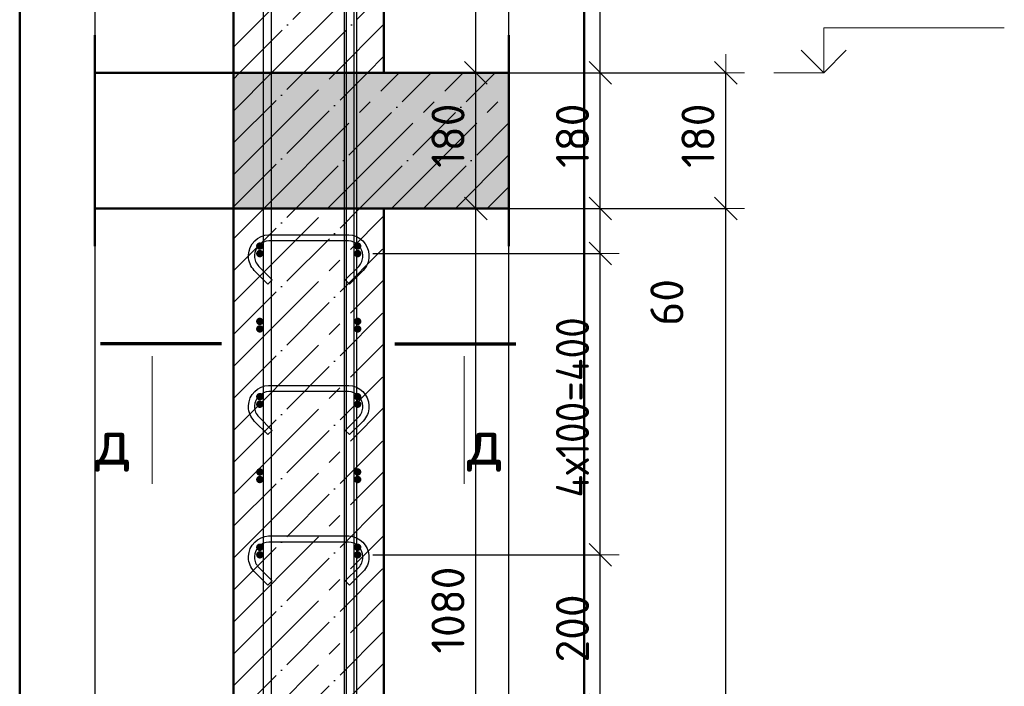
# Model space of a CAD drawing. Header units: millimetres. Extents: x -30645 to 44626, y 46540 to 77351.
# Tile 15 of 84: x -29907 to -28598, y 54311 to 55196. Entities that reach past the tile are written whole.
import ezdxf

# ---------------------------------------------------------------- set-up
doc = ezdxf.new("R2010")
doc.units = ezdxf.units.MM
doc.header["$PDMODE"] = 65
doc.linetypes.add('______11', pattern=[100, 80, -10, 0, -10])
doc.linetypes.add('______5', pattern=[220, 160, -20, 20, -20])
for name, color, linetype, lineweight in [('Standard', 7, 'Continuous', 25), ('Арм.стержн. Арматура края', 96, 'Continuous', 35), ('Арм.стержн. вертикальными 1', 22, 'Continuous', 35), ('Арм.стержн.горизонт. 1', 180, 'Continuous', 35), ('Высотная отметки_ общее', 7, 'Continuous', 13), ('Размерная линия_ общее', 7, 'Continuous', 13)]:
    doc.layers.add(name, color=color, linetype=linetype, lineweight=lineweight)
doc.layers.add('Арм.стержн. вертикальными 2', color=7, linetype='Continuous', lineweight=35, true_color=0x006e00)
doc.layers.add('Арм.стержн.Стяжки', color=7, linetype='Continuous', lineweight=35, true_color=0x501e0f)
doc.styles.add('ISOCPEUR', font='ISOCPEUR')
doc.dimstyles.new('DIMSTYLE_12', dxfattribs={"dimtxt": 44, "dimasz": 50, "dimexe": 0, "dimexo": 0, "dimgap": 22, "dimtad": 0, "dimdec": 0, "dimrnd": 5, "dimzin": 12, "dimdsep": 46, "dimtxsty": 'ISOCPEUR', "dimblk1": 'ALL_ML_STRICH', "dimblk2": 'ALL_ML_STRICH', "dimsah": 1, "dimcen": 0, "dimclrd": 7, "dimclre": 256, "dimclrt": 7, "dimadec": 0, "dimazin": 0, "dimtfac": 1, "dimtdec": 0, "dimtix": 1, "dimtmove": 2, "dimatfit": 3, "dimfxl": 0, "dimtvp": 1.2, "dimtzin": 0, "dimlwd": 0, "dimlwe": -3, "dimarcsym": 0})
doc.dimstyles.new('DIMSTYLE_3', dxfattribs={"dimtxt": 44, "dimasz": 50, "dimexe": 0, "dimexo": 0, "dimgap": 22, "dimtad": 2, "dimdec": 0, "dimrnd": 5, "dimzin": 12, "dimdsep": 46, "dimtxsty": 'ISOCPEUR', "dimblk1": 'ALL_ML_STRICH', "dimblk2": 'ALL_ML_STRICH', "dimsah": 1, "dimcen": 0, "dimclrd": 7, "dimclre": 256, "dimclrt": 7, "dimadec": 0, "dimazin": 0, "dimtfac": 1, "dimtdec": 0, "dimtix": 1, "dimtmove": 2, "dimatfit": 3, "dimfxl": 0, "dimtzin": 0, "dimlwd": 0, "dimlwe": -3, "dimarcsym": 0})

# ---------------------------------------------------------------- blocks, each defined once
blk = doc.blocks.new('ALL_ML_STRICH')
at = {"color": 0, "linetype": 'ByBlock', "lineweight": -2}
for p, q in [((-0.3, -0.3), (0.3, 0.3)), ((0, -0.5), (0, 0.5)), ((-1, 0), (0.5, 0))]:
    blk.add_line(p, q, dxfattribs=at)
blk = doc.blocks.new('*D231')
at = {"layer": 'DEFPOINTS', "color": 7, "linetype": 'Continuous', "lineweight": 13, "transparency": 33554687}
for p in [(-29422.6, 54945.6), (-29475.1, 53865.6), (-29300.5, 53865.6)]:
    blk.add_point(p, dxfattribs=at)
at = {"layer": 'Размерная линия_ общее', "color": 253, "linetype": 'Continuous', "lineweight": -2, "true_color": 0xa0a0a0, "transparency": 33554687}
for p, q in [((-29402.6, 54945.6), (-29300.5, 54945.6)), ((-29455.1, 53865.6), (-29300.5, 53865.6))]:
    blk.add_line(p, q, dxfattribs=at)
at = {"layer": 'Размерная линия_ общее', "color": 7, "linetype": 'Continuous', "lineweight": -2, "transparency": 33554687}
blk.add_line((-29300.5, 53865.6), (-29300.5, 54945.6), dxfattribs=at)
at = {"layer": 'Размерная линия_ общее', "color": 7, "linetype": 'Continuous', "lineweight": 13, "transparency": 33554687, "xscale": 50, "yscale": 50, "zscale": 50}
for p, rotation in [((-29300.5, 54945.6), 90), ((-29300.5, 53865.6), 270)]:
    blk.add_blockref('ALL_ML_STRICH', p, dxfattribs=dict(at, rotation=rotation))
at = {"layer": 'Размерная линия_ общее', "color": 7, "linetype": 'Continuous', "lineweight": 13, "transparency": 33554687, "insert": (-29337.5, 54412.2), "char_height": 44, "width": 176, "attachment_point": 5, "rotation": 90, "style": 'ISOCPEUR'}
blk.add_mtext('\\A1;{1080}', dxfattribs=at)
blk = doc.blocks.new('*D232')
at = {"layer": 'DEFPOINTS', "color": 7, "linetype": 'Continuous', "lineweight": 13, "transparency": 33554687}
for p in [(-29422.6, 55125.6), (-29422.6, 54945.6), (-29300.5, 54945.6)]:
    blk.add_point(p, dxfattribs=at)
at = {"layer": 'Размерная линия_ общее', "color": 253, "linetype": 'Continuous', "lineweight": -2, "true_color": 0xa0a0a0, "transparency": 33554687}
for p, q in [((-29402.6, 55125.6), (-29300.5, 55125.6)), ((-29402.6, 54945.6), (-29300.5, 54945.6))]:
    blk.add_line(p, q, dxfattribs=at)
at = {"layer": 'Размерная линия_ общее', "color": 7, "linetype": 'Continuous', "lineweight": -2, "transparency": 33554687}
blk.add_line((-29300.5, 54945.6), (-29300.5, 55125.6), dxfattribs=at)
at = {"layer": 'Размерная линия_ общее', "color": 7, "linetype": 'Continuous', "lineweight": 13, "transparency": 33554687, "xscale": 50, "yscale": 50, "zscale": 50}
for p, rotation in [((-29300.5, 55125.6), 90), ((-29300.5, 54945.6), 270)]:
    blk.add_blockref('ALL_ML_STRICH', p, dxfattribs=dict(at, rotation=rotation))
at = {"layer": 'Размерная линия_ общее', "color": 7, "linetype": 'Continuous', "lineweight": 13, "transparency": 33554687, "insert": (-29337.5, 55042.2), "char_height": 44, "width": 132, "attachment_point": 5, "rotation": 90, "style": 'ISOCPEUR'}
blk.add_mtext('\\A1;{180}', dxfattribs=at)
blk = doc.blocks.new('*D233')
at = {"layer": 'DEFPOINTS', "color": 7, "linetype": 'Continuous', "lineweight": 13, "transparency": 33554687}
for p in [(-29459.1, 56205.6), (-29422.6, 55125.6), (-29300.5, 55125.6)]:
    blk.add_point(p, dxfattribs=at)
at = {"layer": 'Размерная линия_ общее', "color": 253, "linetype": 'Continuous', "lineweight": -2, "true_color": 0xa0a0a0, "transparency": 33554687}
for p, q in [((-29439.1, 56205.6), (-29300.5, 56205.6)), ((-29402.6, 55125.6), (-29300.5, 55125.6))]:
    blk.add_line(p, q, dxfattribs=at)
at = {"layer": 'Размерная линия_ общее', "color": 7, "linetype": 'Continuous', "lineweight": -2, "transparency": 33554687}
blk.add_line((-29300.5, 55125.6), (-29300.5, 56205.6), dxfattribs=at)
at = {"layer": 'Размерная линия_ общее', "color": 7, "linetype": 'Continuous', "lineweight": 13, "transparency": 33554687, "xscale": 50, "yscale": 50, "zscale": 50}
for p, rotation in [((-29300.5, 56205.6), 90), ((-29300.5, 55125.6), 270)]:
    blk.add_blockref('ALL_ML_STRICH', p, dxfattribs=dict(at, rotation=rotation))
at = {"layer": 'Размерная линия_ общее', "color": 7, "linetype": 'Continuous', "lineweight": 13, "transparency": 33554687, "insert": (-29337.5, 55672.2), "char_height": 44, "width": 176, "attachment_point": 5, "rotation": 90, "style": 'ISOCPEUR'}
blk.add_mtext('\\A1;{1080}', dxfattribs=at)
blk = doc.blocks.new('COMPLEX_ELEVATIONDIM_8')
at = {"layer": 'Высотная отметки_ общее', "color": 7, "linetype": 'Continuous', "lineweight": 13, "transparency": 33554687}
for p, q in [((-28838.4, 55125.6), (-28838.4, 55185.6)), ((-28838.4, 55185.6), (-28598.4, 55185.6)), ((-28838.4, 55125.6), (-28868.4, 55155.6)), ((-28838.4, 55125.6), (-28808.4, 55155.6)), ((-28838.4, 55125.6), (-28838.4, 55125.6)), ((-28838.4, 55125.6), (-28838.4, 55125.6)), ((-28838.4, 55125.6), (-28838.4, 55125.6)), ((-28838.4, 55125.6), (-28838.4, 55125.6))]:
    blk.add_line(p, q, dxfattribs=at)
blk.add_lwpolyline([(-28838.4, 55125.6), (-28844.1, 55125.6), (-28844.1, 55125.6), (-28904.6, 55125.6)], dxfattribs=at)
blk = doc.blocks.new('*D240')
at = {"layer": 'DEFPOINTS', "color": 7, "linetype": 'Continuous', "lineweight": 13, "transparency": 33554687}
for p in [(-29326.4, 54945.6), (-29297.7, 51825.6), (-28968.4, 51825.6)]:
    blk.add_point(p, dxfattribs=at)
at = {"layer": 'Размерная линия_ общее', "color": 253, "linetype": 'Continuous', "lineweight": -2, "true_color": 0xa0a0a0, "transparency": 33554687}
for p, q in [((-29306.4, 54945.6), (-28968.4, 54945.6)), ((-29277.7, 51825.6), (-28968.4, 51825.6))]:
    blk.add_line(p, q, dxfattribs=at)
at = {"layer": 'Размерная линия_ общее', "color": 7, "linetype": 'Continuous', "lineweight": -2, "transparency": 33554687}
blk.add_line((-28968.4, 51825.6), (-28968.4, 54945.6), dxfattribs=at)
at = {"layer": 'Размерная линия_ общее', "color": 7, "linetype": 'Continuous', "lineweight": 13, "transparency": 33554687, "xscale": 50, "yscale": 50, "zscale": 50}
for p, rotation in [((-28968.4, 54945.6), 90), ((-28968.4, 51825.6), 270)]:
    blk.add_blockref('ALL_ML_STRICH', p, dxfattribs=dict(at, rotation=rotation))
at = {"layer": 'Размерная линия_ общее', "color": 7, "linetype": 'Continuous', "lineweight": 13, "transparency": 33554687, "insert": (-29005.4, 53392.2), "char_height": 44, "width": 176, "attachment_point": 5, "rotation": 90, "style": 'ISOCPEUR'}
blk.add_mtext('\\A1;{3120}', dxfattribs=at)
blk = doc.blocks.new('*D241')
at = {"layer": 'DEFPOINTS', "color": 7, "linetype": 'Continuous', "lineweight": 13, "transparency": 33554687}
for p in [(-29322.3, 55125.6), (-29326.4, 54945.6), (-28968.4, 54945.6)]:
    blk.add_point(p, dxfattribs=at)
at = {"layer": 'Размерная линия_ общее', "color": 253, "linetype": 'Continuous', "lineweight": -2, "true_color": 0xa0a0a0, "transparency": 33554687}
for p, q in [((-29302.3, 55125.6), (-28968.4, 55125.6)), ((-29306.4, 54945.6), (-28968.4, 54945.6))]:
    blk.add_line(p, q, dxfattribs=at)
at = {"layer": 'Размерная линия_ общее', "color": 7, "linetype": 'Continuous', "lineweight": -2, "transparency": 33554687}
blk.add_line((-28968.4, 54945.6), (-28968.4, 55125.6), dxfattribs=at)
at = {"layer": 'Размерная линия_ общее', "color": 7, "linetype": 'Continuous', "lineweight": 13, "transparency": 33554687, "xscale": 50, "yscale": 50, "zscale": 50}
for p, rotation in [((-28968.4, 55125.6), 90), ((-28968.4, 54945.6), 270)]:
    blk.add_blockref('ALL_ML_STRICH', p, dxfattribs=dict(at, rotation=rotation))
at = {"layer": 'Размерная линия_ общее', "color": 7, "linetype": 'Continuous', "lineweight": 13, "transparency": 33554687, "insert": (-29005.4, 55042.2), "char_height": 44, "width": 132, "attachment_point": 5, "rotation": 90, "style": 'ISOCPEUR'}
blk.add_mtext('\\A1;{180}', dxfattribs=at)
blk = doc.blocks.new('*D244')
at = {"layer": 'DEFPOINTS', "color": 7, "linetype": 'Continuous', "lineweight": 13, "transparency": 33554687}
for p in [(-29457.6, 54485.6), (-29457.6, 54285.6), (-29135.2, 54285.6)]:
    blk.add_point(p, dxfattribs=at)
at = {"layer": 'Размерная линия_ общее', "color": 253, "linetype": 'Continuous', "lineweight": -2, "true_color": 0xa0a0a0, "transparency": 33554687}
for p, q in [((-29437.6, 54485.6), (-29135.2, 54485.6)), ((-29437.6, 54285.6), (-29135.2, 54285.6))]:
    blk.add_line(p, q, dxfattribs=at)
at = {"layer": 'Размерная линия_ общее', "color": 7, "linetype": 'Continuous', "lineweight": -2, "transparency": 33554687}
blk.add_line((-29135.2, 54285.6), (-29135.2, 54485.6), dxfattribs=at)
at = {"layer": 'Размерная линия_ общее', "color": 7, "linetype": 'Continuous', "lineweight": 13, "transparency": 33554687, "xscale": 50, "yscale": 50, "zscale": 50}
for p, rotation in [((-29135.2, 54485.6), 90), ((-29135.2, 54285.6), 270)]:
    blk.add_blockref('ALL_ML_STRICH', p, dxfattribs=dict(at, rotation=rotation))
at = {"layer": 'Размерная линия_ общее', "color": 7, "linetype": 'Continuous', "lineweight": 13, "transparency": 33554687, "insert": (-29172.2, 54387.8), "char_height": 44, "width": 132, "attachment_point": 5, "rotation": 90, "style": 'ISOCPEUR'}
blk.add_mtext('\\A1;{200}', dxfattribs=at)
blk = doc.blocks.new('*D245')
at = {"layer": 'DEFPOINTS', "color": 7, "linetype": 'Continuous', "lineweight": 13, "transparency": 33554687}
for p in [(-29457.6, 54885.6), (-29457.6, 54485.6), (-29135.2, 54485.6)]:
    blk.add_point(p, dxfattribs=at)
at = {"layer": 'Размерная линия_ общее', "color": 253, "linetype": 'Continuous', "lineweight": -2, "true_color": 0xa0a0a0, "transparency": 33554687}
for p, q in [((-29437.6, 54885.6), (-29135.2, 54885.6)), ((-29437.6, 54485.6), (-29135.2, 54485.6))]:
    blk.add_line(p, q, dxfattribs=at)
at = {"layer": 'Размерная линия_ общее', "color": 7, "linetype": 'Continuous', "lineweight": -2, "transparency": 33554687}
blk.add_line((-29135.2, 54485.6), (-29135.2, 54885.6), dxfattribs=at)
at = {"layer": 'Размерная линия_ общее', "color": 7, "linetype": 'Continuous', "lineweight": 13, "transparency": 33554687, "xscale": 50, "yscale": 50, "zscale": 50}
for p, rotation in [((-29135.2, 54885.6), 90), ((-29135.2, 54485.6), 270)]:
    blk.add_blockref('ALL_ML_STRICH', p, dxfattribs=dict(at, rotation=rotation))
at = {"layer": 'Размерная линия_ общее', "color": 7, "linetype": 'Continuous', "lineweight": 13, "transparency": 33554687, "insert": (-29194.2, 54561.6), "char_height": 44, "width": 2.2, "attachment_point": 1, "rotation": 90, "line_spacing_factor": 0.60241, "style": 'ISOCPEUR'}
blk.add_mtext('\\W0.91;4х100=400', dxfattribs=at)
blk = doc.blocks.new('*D246')
at = {"layer": 'DEFPOINTS', "color": 7, "linetype": 'Continuous', "lineweight": 13, "transparency": 33554687}
for p in [(-29422.6, 54945.6), (-29457.6, 54885.6), (-29135.2, 54885.6)]:
    blk.add_point(p, dxfattribs=at)
at = {"layer": 'Размерная линия_ общее', "color": 253, "linetype": 'Continuous', "lineweight": -2, "true_color": 0xa0a0a0, "transparency": 33554687}
for p, q in [((-29402.6, 54945.6), (-29135.2, 54945.6)), ((-29437.6, 54885.6), (-29135.2, 54885.6))]:
    blk.add_line(p, q, dxfattribs=at)
at = {"layer": 'Размерная линия_ общее', "color": 7, "linetype": 'Continuous', "lineweight": -2, "transparency": 33554687}
blk.add_line((-29135.2, 54885.6), (-29135.2, 54945.6), dxfattribs=at)
at = {"layer": 'Размерная линия_ общее', "color": 7, "linetype": 'Continuous', "lineweight": 13, "transparency": 33554687, "xscale": 50, "yscale": 50, "zscale": 50}
for p, rotation in [((-29135.2, 54945.6), 90), ((-29135.2, 54885.6), 270)]:
    blk.add_blockref('ALL_ML_STRICH', p, dxfattribs=dict(at, rotation=rotation))
at = {"layer": 'Размерная линия_ общее', "color": 7, "linetype": 'Continuous', "lineweight": 13, "transparency": 33554687, "insert": (-29046.7, 54820.9), "char_height": 44, "width": 88, "attachment_point": 5, "rotation": 90, "style": 'ISOCPEUR'}
blk.add_mtext('\\A1;{60}', dxfattribs=at)
blk = doc.blocks.new('*D247')
at = {"layer": 'DEFPOINTS', "color": 7, "linetype": 'Continuous', "lineweight": 13, "transparency": 33554687}
for p in [(-29422.6, 55125.6), (-29422.6, 54945.6), (-29135.2, 54945.6)]:
    blk.add_point(p, dxfattribs=at)
at = {"layer": 'Размерная линия_ общее', "color": 253, "linetype": 'Continuous', "lineweight": -2, "true_color": 0xa0a0a0, "transparency": 33554687}
for p, q in [((-29402.6, 55125.6), (-29135.2, 55125.6)), ((-29402.6, 54945.6), (-29135.2, 54945.6))]:
    blk.add_line(p, q, dxfattribs=at)
at = {"layer": 'Размерная линия_ общее', "color": 7, "linetype": 'Continuous', "lineweight": -2, "transparency": 33554687}
blk.add_line((-29135.2, 54945.6), (-29135.2, 55125.6), dxfattribs=at)
at = {"layer": 'Размерная линия_ общее', "color": 7, "linetype": 'Continuous', "lineweight": 13, "transparency": 33554687, "xscale": 50, "yscale": 50, "zscale": 50}
for p, rotation in [((-29135.2, 55125.6), 90), ((-29135.2, 54945.6), 270)]:
    blk.add_blockref('ALL_ML_STRICH', p, dxfattribs=dict(at, rotation=rotation))
at = {"layer": 'Размерная линия_ общее', "color": 7, "linetype": 'Continuous', "lineweight": 13, "transparency": 33554687, "insert": (-29172.2, 55042.2), "char_height": 44, "width": 132, "attachment_point": 5, "rotation": 90, "style": 'ISOCPEUR'}
blk.add_mtext('\\A1;{180}', dxfattribs=at)
blk = doc.blocks.new('*D248')
at = {"layer": 'DEFPOINTS', "color": 7, "linetype": 'Continuous', "lineweight": 13, "transparency": 33554687}
for p in [(-29462.6, 55955.6), (-29422.6, 55125.6), (-29135.2, 55125.6)]:
    blk.add_point(p, dxfattribs=at)
at = {"layer": 'Размерная линия_ общее', "color": 253, "linetype": 'Continuous', "lineweight": -2, "true_color": 0xa0a0a0, "transparency": 33554687}
for p, q in [((-29442.6, 55955.6), (-29135.2, 55955.6)), ((-29402.6, 55125.6), (-29135.2, 55125.6))]:
    blk.add_line(p, q, dxfattribs=at)
at = {"layer": 'Размерная линия_ общее', "color": 7, "linetype": 'Continuous', "lineweight": -2, "transparency": 33554687}
blk.add_line((-29135.2, 55125.6), (-29135.2, 55955.6), dxfattribs=at)
at = {"layer": 'Размерная линия_ общее', "color": 7, "linetype": 'Continuous', "lineweight": 13, "transparency": 33554687, "xscale": 50, "yscale": 50, "zscale": 50}
for p, rotation in [((-29135.2, 55955.6), 90), ((-29135.2, 55125.6), 270)]:
    blk.add_blockref('ALL_ML_STRICH', p, dxfattribs=dict(at, rotation=rotation))
at = {"layer": 'Размерная линия_ общее', "color": 7, "linetype": 'Continuous', "lineweight": 13, "transparency": 33554687, "insert": (-29172.2, 55542.8), "char_height": 44, "width": 132, "attachment_point": 5, "rotation": 90, "style": 'ISOCPEUR'}
blk.add_mtext('\\A1;{830}', dxfattribs=at)

msp = doc.modelspace()

# ---------------------------------------------------------------- hatches: boundary and pattern name
at = {"layer": 'Standard', "linetype": 'Continuous', "lineweight": -3, "transparency": 33554687}
msp.add_hatch(color=9, dxfattribs=at).paths.add_polyline_path([(-29622.6, 55125.6), (-29622.6, 54945.6), (-29256.6, 54945.6), (-29256.6, 55125.6)])
at = {"layer": 'Арм.стержн. Арматура края', "linetype": 'Continuous', "lineweight": 50, "transparency": 33554687}
for points in [[(-29582.6, 54895.6), (-29583, 54897.5), (-29584.1, 54899.1), (-29585.7, 54900.2), (-29587.6, 54900.6), (-29589.5, 54900.2), (-29591.1, 54899.1), (-29592.2, 54897.5), (-29592.6, 54895.6), (-29592.2, 54893.7), (-29591.1, 54892.1), (-29589.5, 54891), (-29587.6, 54890.6), (-29585.7, 54891), (-29584.1, 54892.1), (-29583, 54893.7)], [(-29452.6, 54895.6), (-29453, 54897.5), (-29454.1, 54899.1), (-29455.7, 54900.2), (-29457.6, 54900.6), (-29459.5, 54900.2), (-29461.1, 54899.1), (-29462.2, 54897.5), (-29462.6, 54895.6), (-29462.2, 54893.7), (-29461.1, 54892.1), (-29459.5, 54891), (-29457.6, 54890.6), (-29455.7, 54891), (-29454.1, 54892.1), (-29453, 54893.7)], [(-29582.6, 54795.6), (-29583, 54797.5), (-29584.1, 54799.1), (-29585.7, 54800.2), (-29587.6, 54800.6), (-29589.5, 54800.2), (-29591.1, 54799.1), (-29592.2, 54797.5), (-29592.6, 54795.6), (-29592.2, 54793.7), (-29591.1, 54792.1), (-29589.5, 54791), (-29587.6, 54790.6), (-29585.7, 54791), (-29584.1, 54792.1), (-29583, 54793.7)], [(-29452.6, 54795.6), (-29453, 54797.5), (-29454.1, 54799.1), (-29455.7, 54800.2), (-29457.6, 54800.6), (-29459.5, 54800.2), (-29461.1, 54799.1), (-29462.2, 54797.5), (-29462.6, 54795.6), (-29462.2, 54793.7), (-29461.1, 54792.1), (-29459.5, 54791), (-29457.6, 54790.6), (-29455.7, 54791), (-29454.1, 54792.1), (-29453, 54793.7)], [(-29582.6, 54695.6), (-29583, 54697.5), (-29584.1, 54699.1), (-29585.7, 54700.2), (-29587.6, 54700.6), (-29589.5, 54700.2), (-29591.1, 54699.1), (-29592.2, 54697.5), (-29592.6, 54695.6), (-29592.2, 54693.7), (-29591.1, 54692.1), (-29589.5, 54691), (-29587.6, 54690.6), (-29585.7, 54691), (-29584.1, 54692.1), (-29583, 54693.7)], [(-29452.6, 54695.6), (-29453, 54697.5), (-29454.1, 54699.1), (-29455.7, 54700.2), (-29457.6, 54700.6), (-29459.5, 54700.2), (-29461.1, 54699.1), (-29462.2, 54697.5), (-29462.6, 54695.6), (-29462.2, 54693.7), (-29461.1, 54692.1), (-29459.5, 54691), (-29457.6, 54690.6), (-29455.7, 54691), (-29454.1, 54692.1), (-29453, 54693.7)], [(-29582.6, 54595.6), (-29583, 54597.5), (-29584.1, 54599.1), (-29585.7, 54600.2), (-29587.6, 54600.6), (-29589.5, 54600.2), (-29591.1, 54599.1), (-29592.2, 54597.5), (-29592.6, 54595.6), (-29592.2, 54593.7), (-29591.1, 54592.1), (-29589.5, 54591), (-29587.6, 54590.6), (-29585.7, 54591), (-29584.1, 54592.1), (-29583, 54593.7)], [(-29452.6, 54595.6), (-29453, 54597.5), (-29454.1, 54599.1), (-29455.7, 54600.2), (-29457.6, 54600.6), (-29459.5, 54600.2), (-29461.1, 54599.1), (-29462.2, 54597.5), (-29462.6, 54595.6), (-29462.2, 54593.7), (-29461.1, 54592.1), (-29459.5, 54591), (-29457.6, 54590.6), (-29455.7, 54591), (-29454.1, 54592.1), (-29453, 54593.7)], [(-29582.6, 54495.6), (-29583, 54497.5), (-29584.1, 54499.1), (-29585.7, 54500.2), (-29587.6, 54500.6), (-29589.5, 54500.2), (-29591.1, 54499.1), (-29592.2, 54497.5), (-29592.6, 54495.6), (-29592.2, 54493.7), (-29591.1, 54492.1), (-29589.5, 54491), (-29587.6, 54490.6), (-29585.7, 54491), (-29584.1, 54492.1), (-29583, 54493.7)], [(-29452.6, 54495.6), (-29453, 54497.5), (-29454.1, 54499.1), (-29455.7, 54500.2), (-29457.6, 54500.6), (-29459.5, 54500.2), (-29461.1, 54499.1), (-29462.2, 54497.5), (-29462.6, 54495.6), (-29462.2, 54493.7), (-29461.1, 54492.1), (-29459.5, 54491), (-29457.6, 54490.6), (-29455.7, 54491), (-29454.1, 54492.1), (-29453, 54493.7)]]:
    msp.add_hatch(color=4, dxfattribs=at).paths.add_polyline_path(points)
at = {"layer": 'Арм.стержн.горизонт. 1', "linetype": 'Continuous', "lineweight": 50, "transparency": 33554687}
for points in [[(-29582.6, 54885.6), (-29583, 54887.5), (-29584.1, 54889.1), (-29585.7, 54890.2), (-29587.6, 54890.6), (-29589.5, 54890.2), (-29591.1, 54889.1), (-29592.2, 54887.5), (-29592.6, 54885.6), (-29592.2, 54883.7), (-29591.1, 54882.1), (-29589.5, 54881), (-29587.6, 54880.6), (-29585.7, 54881), (-29584.1, 54882.1), (-29583, 54883.7)], [(-29452.6, 54885.6), (-29453, 54887.5), (-29454.1, 54889.1), (-29455.7, 54890.2), (-29457.6, 54890.6), (-29459.5, 54890.2), (-29461.1, 54889.1), (-29462.2, 54887.5), (-29462.6, 54885.6), (-29462.2, 54883.7), (-29461.1, 54882.1), (-29459.5, 54881), (-29457.6, 54880.6), (-29455.7, 54881), (-29454.1, 54882.1), (-29453, 54883.7)], [(-29582.6, 54785.6), (-29583, 54787.5), (-29584.1, 54789.1), (-29585.7, 54790.2), (-29587.6, 54790.6), (-29589.5, 54790.2), (-29591.1, 54789.1), (-29592.2, 54787.5), (-29592.6, 54785.6), (-29592.2, 54783.7), (-29591.1, 54782.1), (-29589.5, 54781), (-29587.6, 54780.6), (-29585.7, 54781), (-29584.1, 54782.1), (-29583, 54783.7)], [(-29452.6, 54785.6), (-29453, 54787.5), (-29454.1, 54789.1), (-29455.7, 54790.2), (-29457.6, 54790.6), (-29459.5, 54790.2), (-29461.1, 54789.1), (-29462.2, 54787.5), (-29462.6, 54785.6), (-29462.2, 54783.7), (-29461.1, 54782.1), (-29459.5, 54781), (-29457.6, 54780.6), (-29455.7, 54781), (-29454.1, 54782.1), (-29453, 54783.7)], [(-29582.6, 54685.6), (-29583, 54687.5), (-29584.1, 54689.1), (-29585.7, 54690.2), (-29587.6, 54690.6), (-29589.5, 54690.2), (-29591.1, 54689.1), (-29592.2, 54687.5), (-29592.6, 54685.6), (-29592.2, 54683.7), (-29591.1, 54682.1), (-29589.5, 54681), (-29587.6, 54680.6), (-29585.7, 54681), (-29584.1, 54682.1), (-29583, 54683.7)], [(-29452.6, 54685.6), (-29453, 54687.5), (-29454.1, 54689.1), (-29455.7, 54690.2), (-29457.6, 54690.6), (-29459.5, 54690.2), (-29461.1, 54689.1), (-29462.2, 54687.5), (-29462.6, 54685.6), (-29462.2, 54683.7), (-29461.1, 54682.1), (-29459.5, 54681), (-29457.6, 54680.6), (-29455.7, 54681), (-29454.1, 54682.1), (-29453, 54683.7)], [(-29582.6, 54585.6), (-29583, 54587.5), (-29584.1, 54589.1), (-29585.7, 54590.2), (-29587.6, 54590.6), (-29589.5, 54590.2), (-29591.1, 54589.1), (-29592.2, 54587.5), (-29592.6, 54585.6), (-29592.2, 54583.7), (-29591.1, 54582.1), (-29589.5, 54581), (-29587.6, 54580.6), (-29585.7, 54581), (-29584.1, 54582.1), (-29583, 54583.7)], [(-29452.6, 54585.6), (-29453, 54587.5), (-29454.1, 54589.1), (-29455.7, 54590.2), (-29457.6, 54590.6), (-29459.5, 54590.2), (-29461.1, 54589.1), (-29462.2, 54587.5), (-29462.6, 54585.6), (-29462.2, 54583.7), (-29461.1, 54582.1), (-29459.5, 54581), (-29457.6, 54580.6), (-29455.7, 54581), (-29454.1, 54582.1), (-29453, 54583.7)], [(-29582.6, 54485.6), (-29583, 54487.5), (-29584.1, 54489.1), (-29585.7, 54490.2), (-29587.6, 54490.6), (-29589.5, 54490.2), (-29591.1, 54489.1), (-29592.2, 54487.5), (-29592.6, 54485.6), (-29592.2, 54483.7), (-29591.1, 54482.1), (-29589.5, 54481), (-29587.6, 54480.6), (-29585.7, 54481), (-29584.1, 54482.1), (-29583, 54483.7)], [(-29452.6, 54485.6), (-29453, 54487.5), (-29454.1, 54489.1), (-29455.7, 54490.2), (-29457.6, 54490.6), (-29459.5, 54490.2), (-29461.1, 54489.1), (-29462.2, 54487.5), (-29462.6, 54485.6), (-29462.2, 54483.7), (-29461.1, 54482.1), (-29459.5, 54481), (-29457.6, 54480.6), (-29455.7, 54481), (-29454.1, 54482.1), (-29453, 54483.7)]]:
    msp.add_hatch(color=4, dxfattribs=at).paths.add_polyline_path(points)

# ---------------------------------------------------------------- linework, layer by layer
at = {"color": 52, "linetype": 'Continuous', "lineweight": -3, "transparency": 33554687}
for p, q in [((-29806.6, 56238.9), (-29806.6, 51495.4)), ((-29806.6, 56238.9), (-29806.6, 51495.4)), ((-29256.6, 51495.4), (-29256.6, 56238.9)), ((-29256.6, 51495.4), (-29256.6, 56238.9))]:
    msp.add_line(p, q, dxfattribs=at)
at = {"color": 7, "linetype": 'Continuous', "lineweight": 50, "transparency": 33554687}
for p, q in [((-29622.6, 56238.9), (-29622.6, 55125.6)), ((-29422.6, 55125.6), (-29422.6, 56238.9)), ((-29622.6, 55125.6), (-29422.6, 55125.6))]:
    msp.add_line(p, q, dxfattribs=at)
at = {"color": 253, "linetype": '______5', "lineweight": -3, "true_color": 0xababab, "transparency": 33554687}
for p, q in [((-29622.6, 55159.9), (-29422.6, 55359.9)), ((-29572, 55125.6), (-29422.6, 55275)), ((-29487.2, 55125.6), (-29422.6, 55190.2))]:
    msp.add_line(p, q, dxfattribs=at)
at = {"color": 253, "linetype": '______11', "lineweight": -3, "true_color": 0xababab, "transparency": 33554687}
for p, q in [((-29614.4, 55125.6), (-29422.6, 55317.5)), ((-29529.6, 55125.6), (-29422.6, 55232.6)), ((-29444.7, 55125.6), (-29422.6, 55147.8))]:
    msp.add_line(p, q, dxfattribs=at)
at = {"layer": 'Standard', "color": 7, "linetype": 'Continuous', "lineweight": 50, "transparency": 33554687}
for p, q in [((-29806.6, 54895.6), (-29806.6, 55175.6)), ((-29256.6, 55175.6), (-29256.6, 54895.6)), ((-29622.6, 55125.6), (-29806.6, 55125.6)), ((-29422.6, 55125.6), (-29622.6, 55125.6)), ((-29622.6, 55125.6), (-29622.6, 54945.6)), ((-29256.6, 55125.6), (-29422.6, 55125.6)), ((-29806.6, 54945.6), (-29622.6, 54945.6)), ((-29422.6, 54945.6), (-29622.6, 54945.6)), ((-29622.6, 54945.6), (-29622.6, 51825.6)), ((-29622.6, 54945.6), (-29422.6, 54945.6)), ((-29422.6, 51825.6), (-29422.6, 54945.6)), ((-29422.6, 54945.6), (-29256.6, 54945.6))]:
    msp.add_line(p, q, dxfattribs=at)
at = {"layer": 'Standard', "color": 253, "linetype": '______11', "lineweight": -3, "true_color": 0xababab, "transparency": 33554687}
for p, q in [((-29622.6, 55117.5), (-29614.4, 55125.6)), ((-29622.6, 55032.6), (-29529.6, 55125.6)), ((-29622.6, 54947.8), (-29444.7, 55125.6)), ((-29539.9, 54945.6), (-29359.9, 55125.6)), ((-29455, 54945.6), (-29275, 55125.6)), ((-29370.2, 54945.6), (-29256.6, 55059.2)), ((-29285.3, 54945.6), (-29256.6, 54974.3)), ((-29622.6, 54778.1), (-29455, 54945.6)), ((-29622.6, 54862.9), (-29539.9, 54945.6)), ((-29622.6, 54693.2), (-29422.6, 54893.2)), ((-29622.6, 54608.4), (-29422.6, 54808.4)), ((-29622.6, 54523.5), (-29422.6, 54723.5)), ((-29622.6, 54438.6), (-29422.6, 54638.6)), ((-29622.6, 54353.8), (-29422.6, 54553.8)), ((-29622.6, 54268.9), (-29422.6, 54468.9)), ((-29622.6, 54184.1), (-29422.6, 54384.1))]:
    msp.add_line(p, q, dxfattribs=at)
at = {"layer": 'Standard', "color": 253, "linetype": '______5', "lineweight": -3, "true_color": 0xababab, "transparency": 33554687}
for p, q in [((-29622.6, 55075), (-29572, 55125.6)), ((-29622.6, 54990.2), (-29487.2, 55125.6)), ((-29582.3, 54945.6), (-29402.3, 55125.6)), ((-29497.5, 54945.6), (-29317.5, 55125.6)), ((-29412.6, 54945.6), (-29256.6, 55101.6)), ((-29327.8, 54945.6), (-29256.6, 55016.8)), ((-29622.6, 54820.5), (-29497.5, 54945.6)), ((-29622.6, 54905.3), (-29582.3, 54945.6)), ((-29622.6, 54735.6), (-29422.6, 54935.6)), ((-29622.6, 54650.8), (-29422.6, 54850.8)), ((-29622.6, 54565.9), (-29422.6, 54765.9)), ((-29622.6, 54481.1), (-29422.6, 54681.1)), ((-29622.6, 54396.2), (-29422.6, 54596.2)), ((-29622.6, 54311.4), (-29422.6, 54511.4)), ((-29622.6, 54226.5), (-29422.6, 54426.5)), ((-29622.6, 54141.7), (-29422.6, 54341.7))]:
    msp.add_line(p, q, dxfattribs=at)
at = {"layer": 'Standard', "color": 7, "linetype": 'Continuous', "lineweight": 70, "transparency": 33554687}
for p, q in [((-29638.4, 54765.6), (-29799.2, 54765.6)), ((-29408.4, 54765.6), (-29247.6, 54765.6))]:
    msp.add_line(p, q, dxfattribs=at)
at = {"layer": 'Standard', "color": 7, "linetype": 'Continuous', "lineweight": 13, "transparency": 33554687}
for p, q in [((-29730.7, 54749.6), (-29730.7, 54580)), ((-29316.2, 54749.6), (-29316.2, 54580))]:
    msp.add_line(p, q, dxfattribs=at)
at = {"layer": 'Standard', "color": 7, "linetype": 'Continuous', "lineweight": 50, "transparency": 33554687}
msp.add_lwpolyline([(-29906.6, 51395.4), (-29156.6, 51395.4), (-29156.6, 56338.9), (-29906.6, 56338.9), (-29906.6, 51395.4)], dxfattribs=at)
at = {"layer": 'Арм.стержн. вертикальными 1', "color": 4, "linetype": 'Continuous', "lineweight": 25, "transparency": 33554687}
for points in [[(-29582.6, 51825.6), (-29582.6, 55955.6), (-29572.6, 55955.6), (-29572.6, 51825.6), (-29582.6, 51825.6)], [(-29582.6, 51825.6), (-29582.6, 55955.6), (-29572.6, 55955.6), (-29572.6, 51825.6), (-29582.6, 51825.6)], [(-29472.6, 51825.6), (-29472.6, 55955.6), (-29462.6, 55955.6), (-29462.6, 51825.6), (-29472.6, 51825.6)], [(-29472.6, 51825.6), (-29472.6, 55955.6), (-29462.6, 55955.6), (-29462.6, 51825.6), (-29472.6, 51825.6)]]:
    msp.add_lwpolyline(points, dxfattribs=at)
at = {"layer": 'Арм.стержн. вертикальными 2', "color": 7, "linetype": 'Continuous', "lineweight": 25, "transparency": 33554687}
msp.add_lwpolyline([(-29459.1, 56205.6), (-29459.1, 53865.6), (-29475.1, 53865.6), (-29475.1, 56205.6), (-29459.1, 56205.6)], dxfattribs=at)
at = {"layer": 'Арм.стержн.горизонт. 1', "color": 52, "linetype": 'Continuous', "lineweight": 50, "transparency": 33554687}
for p, q in [((-29622.6, 54945.6), (-29622.6, 54945.6)), ((-29422.6, 54945.6), (-29422.6, 54945.6))]:
    msp.add_line(p, q, dxfattribs=at)
at = {"layer": 'Арм.стержн.Стяжки', "color": 40, "linetype": 'Continuous', "lineweight": 25, "transparency": 33554687}
for points in [[(-29474, 54850.9), (-29456.2, 54868.7), (-29454.9, 54870.2), (-29453.8, 54871.7), (-29452.9, 54873.3), (-29452.1, 54875), (-29451.5, 54876.7), (-29451, 54878.5), (-29450.7, 54880.3), (-29450.6, 54882.2), (-29450.6, 54883.4), (-29451.1, 54887), (-29452.3, 54890.7), (-29454.2, 54894), (-29456.5, 54896.7), (-29459.2, 54899), (-29462.5, 54900.9), (-29466.2, 54902.1), (-29469.8, 54902.6), (-29575.4, 54902.6), (-29579, 54902.1), (-29582.6, 54900.9), (-29586, 54899), (-29588.7, 54896.7), (-29591, 54894), (-29592.9, 54890.7), (-29594.1, 54887), (-29594.6, 54883.4), (-29594.6, 54882.2), (-29594.5, 54880.3), (-29594.2, 54878.5), (-29593.7, 54876.7), (-29593.1, 54875), (-29592.3, 54873.3), (-29591.3, 54871.7), (-29590.2, 54870.2), (-29589, 54868.7), (-29571.1, 54850.9), (-29576.8, 54845.2), (-29594.9, 54863.3), (-29596.5, 54865.2), (-29598, 54867.3), (-29599.4, 54869.6), (-29600.5, 54871.9), (-29601.3, 54874.3), (-29602, 54876.8), (-29602.4, 54879.4), (-29602.6, 54881.9), (-29602.6, 54883.9), (-29601.9, 54888.8), (-29600.2, 54893.9), (-29597.6, 54898.6), (-29594.4, 54902.4), (-29590.5, 54905.6), (-29585.9, 54908.3), (-29580.8, 54909.9), (-29575.9, 54910.6), (-29469.3, 54910.6), (-29464.4, 54909.9), (-29459.3, 54908.3), (-29454.6, 54905.6), (-29450.8, 54902.4), (-29447.6, 54898.6), (-29444.9, 54893.9), (-29443.3, 54888.8), (-29442.6, 54883.9), (-29442.6, 54881.9), (-29442.8, 54879.4), (-29443.2, 54876.8), (-29443.8, 54874.3), (-29444.7, 54871.9), (-29445.8, 54869.6), (-29447.1, 54867.3), (-29448.7, 54865.2), (-29450.3, 54863.3), (-29468.4, 54845.2), (-29474, 54850.9)], [(-29474, 54650.9), (-29456.2, 54668.7), (-29454.9, 54670.2), (-29453.8, 54671.7), (-29452.9, 54673.3), (-29452.1, 54675), (-29451.5, 54676.7), (-29451, 54678.5), (-29450.7, 54680.3), (-29450.6, 54682.2), (-29450.6, 54683.4), (-29451.1, 54687), (-29452.3, 54690.7), (-29454.2, 54694), (-29456.5, 54696.7), (-29459.2, 54699), (-29462.5, 54700.9), (-29466.2, 54702.1), (-29469.8, 54702.6), (-29575.4, 54702.6), (-29579, 54702.1), (-29582.6, 54700.9), (-29586, 54699), (-29588.7, 54696.7), (-29591, 54694), (-29592.9, 54690.7), (-29594.1, 54687), (-29594.6, 54683.4), (-29594.6, 54682.2), (-29594.5, 54680.3), (-29594.2, 54678.5), (-29593.7, 54676.7), (-29593.1, 54675), (-29592.3, 54673.3), (-29591.3, 54671.7), (-29590.2, 54670.2), (-29589, 54668.7), (-29571.1, 54650.9), (-29576.8, 54645.2), (-29594.9, 54663.3), (-29596.5, 54665.2), (-29598, 54667.3), (-29599.4, 54669.6), (-29600.5, 54671.9), (-29601.3, 54674.3), (-29602, 54676.8), (-29602.4, 54679.4), (-29602.6, 54681.9), (-29602.6, 54683.9), (-29601.9, 54688.8), (-29600.2, 54693.9), (-29597.6, 54698.6), (-29594.4, 54702.4), (-29590.5, 54705.6), (-29585.9, 54708.3), (-29580.8, 54709.9), (-29575.9, 54710.6), (-29469.3, 54710.6), (-29464.4, 54709.9), (-29459.3, 54708.3), (-29454.6, 54705.6), (-29450.8, 54702.4), (-29447.6, 54698.6), (-29444.9, 54693.9), (-29443.3, 54688.8), (-29442.6, 54683.9), (-29442.6, 54681.9), (-29442.8, 54679.4), (-29443.2, 54676.8), (-29443.8, 54674.3), (-29444.7, 54671.9), (-29445.8, 54669.6), (-29447.1, 54667.3), (-29448.7, 54665.2), (-29450.3, 54663.3), (-29468.4, 54645.2), (-29474, 54650.9)], [(-29474, 54450.9), (-29456.2, 54468.7), (-29454.9, 54470.2), (-29453.8, 54471.7), (-29452.9, 54473.3), (-29452.1, 54475), (-29451.5, 54476.7), (-29451, 54478.5), (-29450.7, 54480.3), (-29450.6, 54482.2), (-29450.6, 54483.4), (-29451.1, 54487), (-29452.3, 54490.7), (-29454.2, 54494), (-29456.5, 54496.7), (-29459.2, 54499), (-29462.5, 54500.9), (-29466.2, 54502.1), (-29469.8, 54502.6), (-29575.4, 54502.6), (-29579, 54502.1), (-29582.6, 54500.9), (-29586, 54499), (-29588.7, 54496.7), (-29591, 54494), (-29592.9, 54490.7), (-29594.1, 54487), (-29594.6, 54483.4), (-29594.6, 54482.2), (-29594.5, 54480.3), (-29594.2, 54478.5), (-29593.7, 54476.7), (-29593.1, 54475), (-29592.3, 54473.3), (-29591.3, 54471.7), (-29590.2, 54470.2), (-29589, 54468.7), (-29571.1, 54450.9), (-29576.8, 54445.2), (-29594.9, 54463.3), (-29596.5, 54465.2), (-29598, 54467.3), (-29599.4, 54469.6), (-29600.5, 54471.9), (-29601.3, 54474.3), (-29602, 54476.8), (-29602.4, 54479.4), (-29602.6, 54481.9), (-29602.6, 54483.9), (-29601.9, 54488.8), (-29600.2, 54493.9), (-29597.6, 54498.6), (-29594.4, 54502.4), (-29590.5, 54505.6), (-29585.9, 54508.3), (-29580.8, 54509.9), (-29575.9, 54510.6), (-29469.3, 54510.6), (-29464.4, 54509.9), (-29459.3, 54508.3), (-29454.6, 54505.6), (-29450.8, 54502.4), (-29447.6, 54498.6), (-29444.9, 54493.9), (-29443.3, 54488.8), (-29442.6, 54483.9), (-29442.6, 54481.9), (-29442.8, 54479.4), (-29443.2, 54476.8), (-29443.8, 54474.3), (-29444.7, 54471.9), (-29445.8, 54469.6), (-29447.1, 54467.3), (-29448.7, 54465.2), (-29450.3, 54463.3), (-29468.4, 54445.2), (-29474, 54450.9)]]:
    msp.add_lwpolyline(points, dxfattribs=at)

# ---------------------------------------------------------------- block references
at = {"layer": 'Высотная отметки_ общее', "color": 7, "linetype": 'Continuous', "lineweight": 13, "transparency": 33554687}
msp.add_blockref('COMPLEX_ELEVATIONDIM_8', (0, 0), dxfattribs=at)

# ---------------------------------------------------------------- texts
at = {"layer": 'Standard', "color": 7, "linetype": 'Continuous', "lineweight": 13, "transparency": 33554687, "char_height": 60, "width": 65.333, "attachment_point": 7, "style": 'ISOCPEUR'}
for insert in [(-29806.6, 54596), (-29312.3, 54596)]:
    msp.add_mtext('\\A1;{\\fISOCPEUR|i0|b0;\\H60.000000;\\W1.000000;\\C7;д}\\P', dxfattribs=dict(at, insert=insert))

# ---------------------------------------------------------------- dimensions: what is measured, and where the dimension line sits
at = {"layer": 'Размерная линия_ общее', "color": 7, "linetype": 'Continuous', "lineweight": 13, "transparency": 33554687}
for base, p1, p2, dimstyle, picture, middle in [((-29300.5, 56205.6), (-29402.6, 55125.6), (-29439.1, 56205.6), 'DIMSTYLE_3', '*D233', (-29337.5, 55672.2)), ((-29135.2, 55955.6), (-29402.6, 55125.6), (-29442.6, 55955.6), 'DIMSTYLE_3', '*D248', (-29172.2, 55542.8)), ((-29300.5, 55125.6), (-29402.6, 54945.6), (-29402.6, 55125.6), 'DIMSTYLE_3', '*D232', (-29337.5, 55042.2)), ((-29135.2, 55125.6), (-29402.6, 54945.6), (-29402.6, 55125.6), 'DIMSTYLE_3', '*D247', (-29172.2, 55042.2)), ((-28968.4, 55125.6), (-29306.4, 54945.6), (-29302.3, 55125.6), 'DIMSTYLE_3', '*D241', (-29005.4, 55042.2)), ((-29300.5, 54945.6), (-29455.1, 53865.6), (-29402.6, 54945.6), 'DIMSTYLE_3', '*D231', (-29337.5, 54412.2)), ((-29135.2, 54945.6), (-29437.6, 54885.6), (-29402.6, 54945.6), 'DIMSTYLE_12', '*D246', (-29046.7, 54820.9)), ((-28968.4, 54945.6), (-29277.7, 51825.6), (-29306.4, 54945.6), 'DIMSTYLE_3', '*D240', (-29005.4, 53392.2)), ((-29135.2, 54485.6), (-29437.6, 54285.6), (-29437.6, 54485.6), 'DIMSTYLE_3', '*D244', (-29172.2, 54387.8))]:
    dim = msp.add_linear_dim(base=base, p1=p1, p2=p2, angle=90, dimstyle=dimstyle, override={"dimpost": '<>', "dimclrd": 7, "dimclre": 253, "dimclrt": 7, "dimlwd": 0, "dimlwe": 65533}, dxfattribs=at)
    dim.commit()
    dim.dimension.update_dxf_attribs({"geometry": picture, "text_midpoint": middle, "dimtype": 160})
dim = msp.add_linear_dim(base=(-29135.2, 54885.6), p1=(-29437.6, 54485.6), p2=(-29437.6, 54885.6), angle=90, text='\\W0.91;4х100=400', dimstyle='DIMSTYLE_3', override={"dimpost": '<>', "dimclrd": 7, "dimclre": 253, "dimclrt": 7, "dimlwd": 0, "dimlwe": 65533}, dxfattribs=at)
dim.commit()
dim.dimension.update_dxf_attribs({"geometry": '*D245', "text_midpoint": (-29157.2, 54685.6), "dimtype": 160})

doc.saveas('drawing.dxf')
